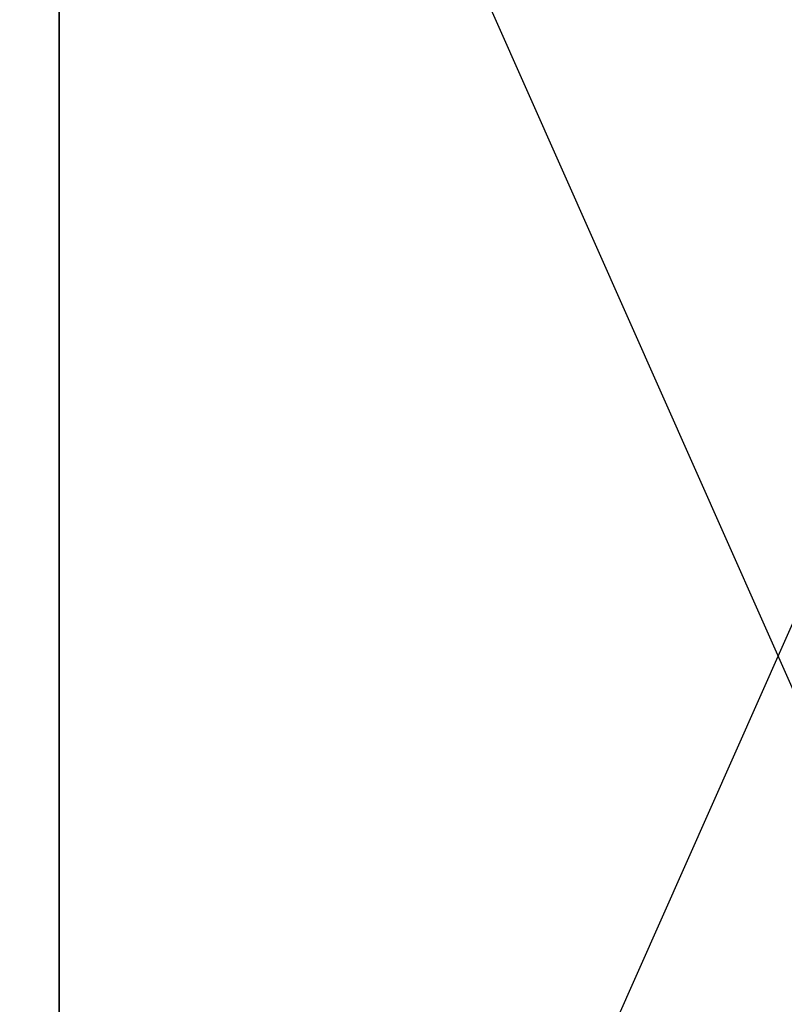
# Model space of a CAD drawing. Header units: millimetres. Extents: x 0 to 80, y -56 to 65.
# Tile 243 of 256: x 16.256 to 16.749, y -22.784 to -22.149. Entities that reach past the tile are written whole.
import ezdxf

# ---------------------------------------------------------------- set-up
doc = ezdxf.new("R2010")
doc.units = ezdxf.units.MM
doc.header["$LTSCALE"] = 25.4
doc.layers.get('0').update_dxf_attribs({"true_color": 0xff5454})

# ---------------------------------------------------------------- blocks, each defined once
blk = doc.blocks.new('SPIKE-LED-S-9101.STL')
at = {"color": 250, "true_color": 0x262626}
mesh = blk.add_polyface(dxfattribs=at)
corners = [(16.28174, -19.32487, 83.83958), (17.70438, -20.34152, 78.36592), (17.70438, -22.531, 80.41683), (16.28174, -17.13539, 81.78867)]
mesh.append_faces([[corners[k] for k in face] for face in [(0, 1, 2), (1, 0, 3)]], dxfattribs={"vtx0": -1, "color": 250})
mesh = blk.add_polyface(dxfattribs=at)
corners = [(15.80137, -20.36955, 91.50093), (16.28174, -21.51434, 85.89048), (16.28174, -23.70381, 87.94139), (15.80137, -18.18007, 89.45003)]
mesh.append_faces([[corners[k] for k in face] for face in [(0, 1, 2), (1, 0, 3)]], dxfattribs={"vtx0": -1, "color": 250})
mesh = blk.add_polyface(dxfattribs=at)
corners = [(16.28174, -21.41423, 99.16228), (15.80137, -22.55902, 93.55183), (15.80137, -24.74849, 95.60274), (16.28174, -19.22476, 97.11137)]
mesh.append_faces([[corners[k] for k in face] for face in [(0, 1, 2), (1, 0, 3)]], dxfattribs={"vtx0": -1, "color": 250})
mesh = blk.add_polyface(dxfattribs=at)
corners = [(17.70438, -32.07476, 115.5741), (16.28174, -23.6037, 101.21318), (16.28174, -35.28089, 112.15134), (17.70438, -20.39757, 104.63593)]
mesh.append_faces([[corners[k] for k in face] for face in [(0, 1, 2), (1, 0, 3)]], dxfattribs={"vtx0": -1, "color": 250})
mesh = blk.add_polyface(dxfattribs=at)
corners = [(16.28174, -23.70381, 87.94139), (17.70438, -24.72047, 82.46774), (17.70438, -26.90994, 84.51864), (16.28174, -21.51434, 85.89048)]
mesh.append_faces([[corners[k] for k in face] for face in [(0, 1, 2), (1, 0, 3)]], dxfattribs={"vtx0": -1, "color": 250})
mesh = blk.add_polyface(dxfattribs=at)
corners = [(15.80137, -24.74849, 95.60274), (16.28174, -25.89328, 89.99229), (16.28174, -28.08276, 92.0432), (15.80137, -22.55902, 93.55183)]
mesh.append_faces([[corners[k] for k in face] for face in [(0, 1, 2), (1, 0, 3)]], dxfattribs={"vtx0": -1, "color": 250})

msp = doc.modelspace()

# ---------------------------------------------------------------- block references
at = {"color": 0}
msp.add_blockref('SPIKE-LED-S-9101.STL', (0, 0), dxfattribs=at)

doc.saveas('drawing.dxf')
